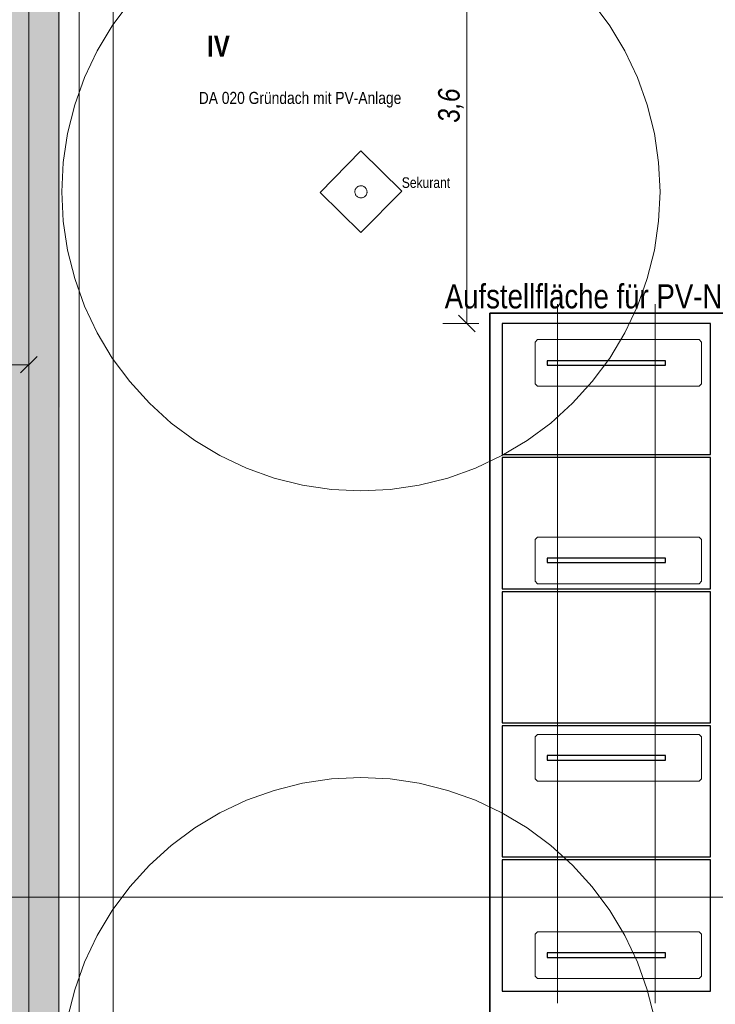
# Model space of a CAD drawing. Extents: x -620 to 300, y 62 to 1112.
# Tile 12 of 45: x -466 to -349, y 592 to 756. Entities that reach past the tile are written whole.
import ezdxf
from ezdxf.lldxf.tags import DXFTag

# ---------------------------------------------------------------- set-up
doc = ezdxf.new("R2010")
doc.units = 0
doc.layers.get('0').update_dxf_attribs({"lineweight": 13})
for name, color, linetype, lineweight, true_color in [('30 -36 Dächer- 3 Dachbeläge', 9, 'Continuous', 15, 0x808080), ('30 -36 Dächer- 3 Dachbeläge Gründach', 9, 'Continuous', 9, 0x808080), ('70 -72 Beschriftung- 1 Beschriftung allgemein', 7, 'Continuous', 9, 0xff6633), ('E_ST_Fangeinrichtung_Bem', 1, 'Continuous', 13, 0xff0000), ('E_ST_Tragsystem', 7, 'Continuous', 18, 0x006666), ('iwb_Layout BA_Markierung', 7, 'Continuous', 9, 0xbadcdc), ('Modules', 7, 'Continuous', 25, 0xffa500)]:
    doc.layers.add(name, color=color, linetype=linetype, lineweight=lineweight, true_color=true_color)
for name, color, linetype, lineweight in [('30 -36 Dächer- 9 Sonstiges zur KG360', 7, 'grob-A06DNCB3MF', 9), ('3_Solarbase', 7, 'Continuous', 25), ('70 -71 Achsen- 1 Gebäudeachsen', 7, 'STRICHPUNKT2-A06DNCB4MF', 18), ('70 -72 Beschriftung- 5 Höhenkoten', 7, 'Continuous', 15), ('E_PV_Aufstellzone', 7, 'grob', 35), ('Keine', 7, 'Continuous', 9)]:
    doc.layers.add(name, color=color, linetype=linetype, lineweight=lineweight)
doc.styles.get("Standard").update_dxf_attribs({"font": 'ARIALN.TTF'})
tags = doc.linetypes.add('grob', pattern=[14, 3, -8, 3]).pattern_tags.tags
tags[8:9] = [DXFTag(74, 4), DXFTag(75, 0), DXFTag(340, '0'), DXFTag(46, 0.0), DXFTag(50, 0.0), DXFTag(44, 0.0), DXFTag(45, 0.0)]
tags[6:7] = [DXFTag(74, 4), DXFTag(75, 0), DXFTag(340, '0'), DXFTag(46, 0.0), DXFTag(50, 0.0), DXFTag(44, 0.0), DXFTag(45, 0.0)]
tags[4:5] = [DXFTag(74, 4), DXFTag(75, 0), DXFTag(340, '0'), DXFTag(46, 0.0), DXFTag(50, 0.0), DXFTag(44, 0.0), DXFTag(45, 0.0)]
tags = doc.linetypes.add('grob-A06DNCB3MF', pattern=[14, 3, -8, 3]).pattern_tags.tags
tags[8:9] = [DXFTag(74, 4), DXFTag(75, 0), DXFTag(340, '0'), DXFTag(46, 0.0), DXFTag(50, 0.0), DXFTag(44, 0.0), DXFTag(45, 0.0)]
tags[6:7] = [DXFTag(74, 4), DXFTag(75, 0), DXFTag(340, '0'), DXFTag(46, 0.0), DXFTag(50, 0.0), DXFTag(44, 0.0), DXFTag(45, 0.0)]
tags[4:5] = [DXFTag(74, 4), DXFTag(75, 0), DXFTag(340, '0'), DXFTag(46, 0.0), DXFTag(50, 0.0), DXFTag(44, 0.0), DXFTag(45, 0.0)]
tags = doc.linetypes.add('STRICHPUNKT2-A06DNCB4MF', pattern=[12.7, 6.35, -3.175, 0, -3.175]).pattern_tags.tags
tags[10:11] = [DXFTag(74, 4), DXFTag(75, 0), DXFTag(340, '0'), DXFTag(46, 0.0), DXFTag(50, 0.0), DXFTag(44, 0.0), DXFTag(45, 0.0)]
tags[8:9] = [DXFTag(74, 4), DXFTag(75, 0), DXFTag(340, '0'), DXFTag(46, 0.0), DXFTag(50, 0.0), DXFTag(44, 0.0), DXFTag(45, 0.0)]
tags[6:7] = [DXFTag(74, 4), DXFTag(75, 0), DXFTag(340, '0'), DXFTag(46, 0.0), DXFTag(50, 0.0), DXFTag(44, 0.0), DXFTag(45, 0.0)]
tags[4:5] = [DXFTag(74, 4), DXFTag(75, 0), DXFTag(340, '0'), DXFTag(46, 0.0), DXFTag(50, 0.0), DXFTag(44, 0.0), DXFTag(45, 0.0)]

# ---------------------------------------------------------------- blocks, each defined once
blk = doc.blocks.new('Polygon-A06DNCAVMF')
at = {"color": 0, "linetype": 'ByBlock', "lineweight": -2, "ltscale": 0.13}
blk.add_solid([(-458.9, 86.61), (-538.63, 86.4), (-458.74, 1083.81), (-538.63, 1083.81)], dxfattribs=at)
blk = doc.blocks.new('Referenz-A06DNCB5MF')
at = {"layer": '30 -36 Dächer- 3 Dachbeläge', "color": 0, "linetype": 'Continuous', "ltscale": 0.15}
for p, q in [((-463.98, 376.05), (-463.98, 782.85)), ((-458.98, 767.25), (-458.98, 381.05))]:
    blk.add_line(p, q, dxfattribs=at)
at = {"layer": '30 -36 Dächer- 3 Dachbeläge', "color": 0, "linetype": 'Continuous', "lineweight": 9, "ltscale": 0.13}
for p, q in [((-458.98, 777.85), (-458.98, 381.05)), ((-449.88, 390.15), (-449.88, 768.75))]:
    blk.add_line(p, q, dxfattribs=at)
at = {"layer": '30 -36 Dächer- 3 Dachbeläge', "color": 0, "lineweight": 9}
blk.add_line((-463.98, 763.65), (-463.98, 376.05), dxfattribs=at)
at = {"layer": '30 -36 Dächer- 3 Dachbeläge', "color": 0, "linetype": 'Continuous', "lineweight": 0, "ltscale": 0.13}
for points in [[(-463.98, 782.85), (-458.98, 777.85), (-463.98, 376.05)], [(-458.98, 777.85), (-463.98, 376.05), (-458.98, 381.05)]]:
    blk.add_solid(points, dxfattribs=at)
at = {"layer": '30 -36 Dächer- 3 Dachbeläge Gründach', "color": 0, "linetype": 'Continuous', "ltscale": 0.13}
blk.add_line((-449.88, 768.75), (-449.88, 390.15), dxfattribs=at)
at = {"layer": '30 -36 Dächer- 9 Sonstiges zur KG360', "color": 0, "linetype": 'grob-A06DNCB3MF', "lineweight": 5, "ltscale": 0.13}
for p, q in [((-450.05, 755.13), (-447.13, 759.07)), ((-369.83, 759.07), (-366.9, 755.13)), ((-452.57, 750.92), (-450.05, 755.13)), ((-366.9, 755.13), (-364.38, 750.92)), ((-454.67, 746.49), (-452.57, 750.92)), ((-364.38, 750.92), (-362.28, 746.49)), ((-456.32, 741.87), (-454.67, 746.49)), ((-362.28, 746.49), (-360.63, 741.87)), ((-457.52, 737.11), (-456.32, 741.87)), ((-360.63, 741.87), (-359.44, 737.11)), ((-458.24, 732.25), (-457.52, 737.11)), ((-359.44, 737.11), (-358.72, 732.25)), ((-458.48, 727.35), (-458.24, 732.25)), ((-358.72, 732.25), (-358.48, 727.35)), ((-458.24, 722.45), (-458.48, 727.35)), ((-358.48, 727.35), (-358.72, 722.45)), ((-457.52, 717.6), (-458.24, 722.45)), ((-358.72, 722.45), (-359.44, 717.6)), ((-456.32, 712.84), (-457.52, 717.6)), ((-359.44, 717.6), (-360.63, 712.84)), ((-454.67, 708.22), (-456.32, 712.84)), ((-360.63, 712.84), (-362.28, 708.22)), ((-452.57, 703.78), (-454.67, 708.22)), ((-362.28, 708.22), (-364.38, 703.78)), ((-450.05, 699.57), (-452.57, 703.78)), ((-364.38, 703.78), (-366.9, 699.57)), ((-447.13, 695.63), (-450.05, 699.57)), ((-366.9, 699.57), (-369.83, 695.63)), ((-443.83, 692), (-447.13, 695.63)), ((-369.83, 695.63), (-373.12, 692)), ((-440.2, 688.7), (-443.83, 692)), ((-373.12, 692), (-376.76, 688.7)), ((-436.26, 685.78), (-440.2, 688.7)), ((-376.76, 688.7), (-380.7, 685.78)), ((-432.05, 683.26), (-436.26, 685.78)), ((-380.7, 685.78), (-384.91, 683.26)), ((-427.61, 681.16), (-432.05, 683.26)), ((-384.91, 683.26), (-389.34, 681.16)), ((-422.99, 679.51), (-427.61, 681.16)), ((-389.34, 681.16), (-393.96, 679.51)), ((-418.23, 678.31), (-422.99, 679.51)), ((-413.38, 677.59), (-418.23, 678.31)), ((-398.72, 678.31), (-403.58, 677.59)), ((-393.96, 679.51), (-398.72, 678.31)), ((-408.48, 677.35), (-413.38, 677.59)), ((-403.58, 677.59), (-408.48, 677.35)), ((-418.23, 628.49), (-413.38, 629.21)), ((-413.38, 629.21), (-408.48, 629.45)), ((-408.48, 629.45), (-403.58, 629.21)), ((-403.58, 629.21), (-398.72, 628.49)), ((-427.61, 625.65), (-422.99, 627.3)), ((-422.99, 627.3), (-418.23, 628.49)), ((-398.72, 628.49), (-393.96, 627.3)), ((-393.96, 627.3), (-389.34, 625.65)), ((-432.05, 623.55), (-427.61, 625.65)), ((-389.34, 625.65), (-384.91, 623.55)), ((-436.26, 621.03), (-432.05, 623.55)), ((-384.91, 623.55), (-380.7, 621.03)), ((-440.2, 618.1), (-436.26, 621.03)), ((-380.7, 621.03), (-376.76, 618.1)), ((-443.83, 614.81), (-440.2, 618.1)), ((-376.76, 618.1), (-373.12, 614.81)), ((-447.13, 611.17), (-443.83, 614.81)), ((-373.12, 614.81), (-369.83, 611.17)), ((-450.05, 607.23), (-447.13, 611.17)), ((-369.83, 611.17), (-366.9, 607.23)), ((-452.57, 603.02), (-450.05, 607.23)), ((-366.9, 607.23), (-364.38, 603.02)), ((-454.67, 598.59), (-452.57, 603.02)), ((-364.38, 603.02), (-362.28, 598.59)), ((-456.32, 593.97), (-454.67, 598.59)), ((-362.28, 598.59), (-360.63, 593.97)), ((-457.52, 589.21), (-456.32, 593.97)), ((-360.63, 593.97), (-359.44, 589.21))]:
    blk.add_line(p, q, dxfattribs=at)
at = {"layer": '30 -36 Dächer- 9 Sonstiges zur KG360', "color": 0, "linetype": 'grob-A06DNCB3MF', "ltscale": 0.13}
for p, q in [((-415.3, 727.27), (-408.48, 734.18)), ((-408.48, 734.18), (-401.65, 727.44)), ((-408.48, 720.53), (-415.3, 727.27)), ((-401.65, 727.44), (-408.48, 720.53))]:
    blk.add_line(p, q, dxfattribs=at)
at = {"layer": '30 -36 Dächer- 9 Sonstiges zur KG360', "color": 0, "linetype": 'Continuous', "ltscale": 0.13}
for p, q in [((-409.49, 727.44), (-409.48, 727.54)), ((-409.48, 727.54), (-409.45, 727.64)), ((-409.45, 727.64), (-409.42, 727.73)), ((-409.42, 727.73), (-409.38, 727.82)), ((-409.38, 727.82), (-409.33, 727.91)), ((-409.33, 727.91), (-409.27, 727.99)), ((-409.27, 727.99), (-409.2, 728.06)), ((-409.2, 728.06), (-409.13, 728.13)), ((-409.13, 728.13), (-409.05, 728.19)), ((-409.05, 728.19), (-408.97, 728.24)), ((-408.97, 728.24), (-408.88, 728.29)), ((-408.88, 728.29), (-408.78, 728.32)), ((-408.78, 728.32), (-408.69, 728.35)), ((-408.69, 728.35), (-408.59, 728.36)), ((-408.59, 728.36), (-408.49, 728.37)), ((-408.49, 728.37), (-408.39, 728.37)), ((-408.39, 728.37), (-408.29, 728.35)), ((-408.29, 728.35), (-408.19, 728.33)), ((-408.19, 728.33), (-408.1, 728.3)), ((-408.1, 728.3), (-408.01, 728.26)), ((-408.01, 728.26), (-407.92, 728.21)), ((-407.92, 728.21), (-407.84, 728.15)), ((-407.84, 728.15), (-407.77, 728.08)), ((-407.77, 728.08), (-407.7, 728.01)), ((-407.7, 728.01), (-407.64, 727.93)), ((-407.64, 727.93), (-407.59, 727.84)), ((-407.59, 727.84), (-407.54, 727.75)), ((-407.54, 727.75), (-407.51, 727.66)), ((-407.51, 727.66), (-407.48, 727.56)), ((-407.48, 727.56), (-407.47, 727.47)), ((-409.49, 727.34), (-409.49, 727.44)), ((-409.49, 727.24), (-409.49, 727.34)), ((-409.47, 727.14), (-409.49, 727.24)), ((-409.45, 727.05), (-409.47, 727.14)), ((-409.41, 726.95), (-409.45, 727.05)), ((-409.37, 726.86), (-409.41, 726.95)), ((-409.31, 726.78), (-409.37, 726.86)), ((-409.25, 726.7), (-409.31, 726.78)), ((-409.19, 726.63), (-409.25, 726.7)), ((-409.11, 726.56), (-409.19, 726.63)), ((-409.03, 726.5), (-409.11, 726.56)), ((-408.94, 726.45), (-409.03, 726.5)), ((-408.85, 726.41), (-408.94, 726.45)), ((-408.76, 726.38), (-408.85, 726.41)), ((-408.66, 726.35), (-408.76, 726.38)), ((-408.56, 726.34), (-408.66, 726.35)), ((-408.46, 726.34), (-408.56, 726.34)), ((-408.36, 726.34), (-408.46, 726.34)), ((-408.27, 726.36), (-408.36, 726.34)), ((-408.17, 726.38), (-408.27, 726.36)), ((-408.08, 726.42), (-408.17, 726.38)), ((-407.99, 726.46), (-408.08, 726.42)), ((-407.9, 726.52), (-407.99, 726.46)), ((-407.82, 726.58), (-407.9, 726.52)), ((-407.75, 726.64), (-407.82, 726.58)), ((-407.68, 726.72), (-407.75, 726.64)), ((-407.62, 726.8), (-407.68, 726.72)), ((-407.57, 726.89), (-407.62, 726.8)), ((-407.53, 726.98), (-407.57, 726.89)), ((-407.5, 727.07), (-407.53, 726.98)), ((-407.48, 727.17), (-407.5, 727.07)), ((-407.46, 727.27), (-407.48, 727.17)), ((-407.47, 727.47), (-407.46, 727.37)), ((-407.46, 727.37), (-407.46, 727.27))]:
    blk.add_line(p, q, dxfattribs=at)
at = {"layer": '70 -71 Achsen- 1 Gebäudeachsen', "color": 0, "linetype": 'STRICHPUNKT2-A06DNCB4MF', "ltscale": 0.18}
for p, q in [((-455.58, 1084.39), (-455.58, 84.95)), ((-538.63, 609.45), (76.59, 609.45))]:
    blk.add_line(p, q, dxfattribs=at)
at = {"layer": '30 -36 Dächer- 9 Sonstiges zur KG360', "color": 0, "linetype": 'grob-A06DNCB3MF', "ltscale": 0.13, "insert": (-401.65, 729.78), "char_height": 1.7621, "attachment_point": 1}
blk.add_mtext('{\\fArial Narrow;Sekurant}', dxfattribs=at)
at = {"layer": '70 -72 Beschriftung- 1 Beschriftung allgemein', "color": 0, "linetype": 'Continuous', "ltscale": 0.13, "insert": (-434.2, 753.47), "char_height": 3.5241, "attachment_point": 1, "rotation": 0}
blk.add_mtext('{\\fArial Narrow|b1|i0;IV}', dxfattribs=at)
at = {"layer": '70 -72 Beschriftung- 5 Höhenkoten', "color": 0, "linetype": 'Continuous', "ltscale": 0.15, "insert": (-435.58, 744.06), "char_height": 2.0138, "attachment_point": 1}
blk.add_mtext('{\\fArial Narrow;DA 020 Gründach mit PV-Anlage}', dxfattribs=at)
at = {"layer": 'Keine', "color": 0, "linetype": 'Continuous', "ltscale": 0.13, "insert": (-394.48, 711.9), "char_height": 4.0275, "attachment_point": 1}
blk.add_mtext('{\\fArial Narrow;Aufstellfläche für PV-Nutzung}', dxfattribs=at)
blk = doc.blocks.new('Blockreferenz-A06DNCCDMF')
at = {"layer": '3_Solarbase', "color": 0}
for p, q in [((-357.56, 633.13), (-377.36, 633.13)), ((-377.36, 633.13), (-377.36, 632.37)), ((-377.36, 632.37), (-357.56, 632.37)), ((-357.56, 632.37), (-357.56, 633.13))]:
    blk.add_line(p, q, dxfattribs=at)
blk = doc.blocks.new('Blockreferenz-A06DNCCFMF')
at = {"layer": 'Modules'}
for p, q in [((-350.03, 615.67), (-384.89, 615.67)), ((-384.89, 615.67), (-384.89, 593.75)), ((-350.03, 593.75), (-350.03, 615.67)), ((-384.89, 593.75), (-350.03, 593.75))]:
    blk.add_line(p, q, dxfattribs=at)
blk = doc.blocks.new('Blockreferenz-A06DNCCRMF')
at = {"color": 96, "lineweight": -2, "true_color": 0x008000}
for p, q in [((-379.35, 669.25), (-378.95, 669.65)), ((-379.35, 662.25), (-379.35, 669.25)), ((-378.95, 669.65), (-351.95, 669.65)), ((-351.95, 669.65), (-351.55, 669.25)), ((-351.55, 669.25), (-351.55, 662.25)), ((-378.95, 661.85), (-379.35, 662.25)), ((-351.95, 661.85), (-378.95, 661.85)), ((-351.55, 662.25), (-351.95, 661.85))]:
    blk.add_line(p, q, dxfattribs=at)
blk = doc.blocks.new('Blockreferenz-A06DNCD1MF')
at = {"layer": '3_Solarbase', "color": 0}
for p, q in [((-357.56, 600.13), (-377.36, 600.13)), ((-377.36, 600.13), (-377.36, 599.37)), ((-377.36, 599.37), (-357.56, 599.37)), ((-357.56, 599.37), (-357.56, 600.13))]:
    blk.add_line(p, q, dxfattribs=at)
blk = doc.blocks.new('Blockreferenz-A06DNCDVMF')
at = {"layer": '3_Solarbase', "color": 0}
for p, q in [((-357.56, 666.13), (-377.36, 666.13)), ((-377.36, 666.13), (-377.36, 665.37)), ((-377.36, 665.37), (-357.56, 665.37)), ((-357.56, 665.37), (-357.56, 666.13))]:
    blk.add_line(p, q, dxfattribs=at)
blk = doc.blocks.new('Blockreferenz-A06DNCDXMF')
at = {"layer": '3_Solarbase', "color": 0}
for p, q in [((-357.56, 633.13), (-377.36, 633.13)), ((-377.36, 633.13), (-377.36, 632.37)), ((-377.36, 632.37), (-357.56, 632.37)), ((-357.56, 632.37), (-357.56, 633.13))]:
    blk.add_line(p, q, dxfattribs=at)
blk = doc.blocks.new('Blockreferenz-A06DNCE5MF')
at = {"color": 96, "lineweight": -2, "true_color": 0x008000}
for p, q in [((-379.35, 636.25), (-378.95, 636.65)), ((-379.35, 629.25), (-379.35, 636.25)), ((-378.95, 636.65), (-351.95, 636.65)), ((-351.95, 636.65), (-351.55, 636.25)), ((-351.55, 636.25), (-351.55, 629.25)), ((-378.95, 628.85), (-379.35, 629.25)), ((-351.95, 628.85), (-378.95, 628.85)), ((-351.55, 629.25), (-351.95, 628.85))]:
    blk.add_line(p, q, dxfattribs=at)
blk = doc.blocks.new('Blockreferenz-A06DNCELMF')
at = {"layer": '3_Solarbase', "color": 0}
for p, q in [((-357.56, 666.13), (-377.36, 666.13)), ((-377.36, 666.13), (-377.36, 665.37)), ((-377.36, 665.37), (-357.56, 665.37)), ((-357.56, 665.37), (-357.56, 666.13))]:
    blk.add_line(p, q, dxfattribs=at)
blk = doc.blocks.new('Blockreferenz-A06DNCENMF')
at = {"layer": '3_Solarbase', "color": 0}
for p, q in [((-357.56, 699.13), (-377.36, 699.13)), ((-377.36, 699.13), (-377.36, 698.37)), ((-377.36, 698.37), (-357.56, 698.37)), ((-357.56, 698.37), (-357.56, 699.13))]:
    blk.add_line(p, q, dxfattribs=at)
blk = doc.blocks.new('Blockreferenz-A06DNCF1MF')
at = {"layer": 'Modules'}
for p, q in [((-350.03, 638.09), (-384.89, 638.09)), ((-384.89, 638.09), (-384.89, 616.17)), ((-350.03, 616.17), (-350.03, 638.09)), ((-384.89, 616.17), (-350.03, 616.17))]:
    blk.add_line(p, q, dxfattribs=at)
blk = doc.blocks.new('Blockreferenz-A06DNCF9MF')
at = {"layer": '3_Solarbase', "color": 0}
for p, q in [((-357.56, 699.13), (-377.36, 699.13)), ((-377.36, 699.13), (-377.36, 698.37)), ((-377.36, 698.37), (-357.56, 698.37)), ((-357.56, 698.37), (-357.56, 699.13))]:
    blk.add_line(p, q, dxfattribs=at)
blk = doc.blocks.new('Blockreferenz-A06DNCG1MF')
at = {"layer": 'Modules'}
for p, q in [((-350.03, 660.51), (-384.89, 660.51)), ((-384.89, 660.51), (-384.89, 638.59)), ((-350.03, 638.59), (-350.03, 660.51)), ((-384.89, 638.59), (-350.03, 638.59))]:
    blk.add_line(p, q, dxfattribs=at)
blk = doc.blocks.new('Blockreferenz-A06DNCG9MF')
at = {"layer": 'Modules'}
for p, q in [((-350.03, 682.93), (-384.89, 682.93)), ((-384.89, 682.93), (-384.89, 661.01)), ((-350.03, 661.01), (-350.03, 682.93)), ((-384.89, 661.01), (-350.03, 661.01))]:
    blk.add_line(p, q, dxfattribs=at)
blk = doc.blocks.new('Blockreferenz-A06DNCGVMF')
at = {"layer": '3_Solarbase', "color": 0}
for p, q in [((-357.56, 600.13), (-377.36, 600.13)), ((-377.36, 600.13), (-377.36, 599.37)), ((-377.36, 599.37), (-357.56, 599.37)), ((-357.56, 599.37), (-357.56, 600.13))]:
    blk.add_line(p, q, dxfattribs=at)
blk = doc.blocks.new('Blockreferenz-A06DNCGZMF')
at = {"color": 96, "lineweight": -2, "true_color": 0x008000}
for p, q in [((-379.35, 702.25), (-378.95, 702.65)), ((-379.35, 695.25), (-379.35, 702.25)), ((-378.95, 702.65), (-351.95, 702.65)), ((-351.95, 702.65), (-351.55, 702.25)), ((-351.55, 702.25), (-351.55, 695.25)), ((-378.95, 694.85), (-379.35, 695.25)), ((-351.95, 694.85), (-378.95, 694.85)), ((-351.55, 695.25), (-351.95, 694.85))]:
    blk.add_line(p, q, dxfattribs=at)
blk = doc.blocks.new('Blockreferenz-A06DNCHPMF')
at = {"layer": 'Modules'}
for p, q in [((-350.03, 705.35), (-384.89, 705.35)), ((-384.89, 705.35), (-384.89, 683.43)), ((-350.03, 683.43), (-350.03, 705.35)), ((-384.89, 683.43), (-350.03, 683.43))]:
    blk.add_line(p, q, dxfattribs=at)
blk = doc.blocks.new('Blockreferenz-A06DNCHRMF')
at = {"color": 96, "lineweight": -2, "true_color": 0x008000}
for p, q in [((-379.35, 603.25), (-378.95, 603.65)), ((-379.35, 596.25), (-379.35, 603.25)), ((-378.95, 603.65), (-351.95, 603.65)), ((-351.95, 603.65), (-351.55, 603.25)), ((-351.55, 603.25), (-351.55, 596.25)), ((-378.95, 595.85), (-379.35, 596.25)), ((-351.95, 595.85), (-378.95, 595.85)), ((-351.55, 596.25), (-351.95, 595.85))]:
    blk.add_line(p, q, dxfattribs=at)
blk = doc.blocks.new('Polygon-A06DNCU9MF')
at = {"color": 0, "linetype": 'ByBlock', "lineweight": -2, "ltscale": 0.7}
for p, q in [((-386.96, 450.81), (-386.96, 707.08)), ((-386.96, 707.08), (-56.96, 707.08))]:
    blk.add_line(p, q, dxfattribs=at)
blk = doc.blocks.new('Maß-A06DNCUBMF')
at = {"color": 0, "linetype": 'ByBlock', "lineweight": -2, "ltscale": 0.13}
for p, q in [((-463.98, 696.45), (-463.98, 702.45)), ((-527.14, 699.83), (-529.9, 697.07)), ((-528.52, 700.45), (-528.52, 694.45)), ((-462.6, 699.83), (-465.36, 697.07)), ((-538.63, 698.45), (-463.98, 698.45))]:
    blk.add_line(p, q, dxfattribs=at)
at = {"color": 0, "linetype": 'ByBlock', "lineweight": -2, "ltscale": 0.13, "insert": (-498.92, 703.25), "char_height": 3.6, "attachment_point": 1}
blk.add_mtext('{\\fArial Narrow|b0|i1;3,2}', dxfattribs=at)
blk = doc.blocks.new('Maß-A06DNCUFMF')
at = {"color": 0, "linetype": 'ByBlock', "lineweight": -2, "ltscale": 0.13}
for p, q in [((-392.16, 779.23), (-389.4, 776.47)), ((-388.78, 777.85), (-394.78, 777.85)), ((-390.78, 705.35), (-390.78, 777.85)), ((-392.16, 706.72), (-389.4, 703.97)), ((-388.78, 705.35), (-394.78, 705.35))]:
    blk.add_line(p, q, dxfattribs=at)
at = {"color": 0, "linetype": 'ByBlock', "lineweight": -2, "ltscale": 0.13, "insert": (-395.58, 738.91), "char_height": 3.6, "attachment_point": 1, "rotation": 90}
blk.add_mtext('{\\fArial Narrow|b0|i1;3,6}', dxfattribs=at)

msp = doc.modelspace()

# ---------------------------------------------------------------- linework, layer by layer
at = {"layer": 'E_ST_Tragsystem', "color": 1, "ltscale": 0.18, "true_color": 0xff0000}
for p, q in [((-375.61, 612.55), (-375.61, 708.55)), ((-359.3, 612.55), (-359.3, 708.55)), ((-375.61, 591.75), (-375.61, 687.75)), ((-359.3, 591.75), (-359.3, 687.75))]:
    msp.add_line(p, q, dxfattribs=at)

# ---------------------------------------------------------------- block references
at = {"color": 8, "lineweight": 13, "ltscale": 0.13, "true_color": 0x808080}
msp.add_blockref('Referenz-A06DNCB5MF', (0, 0), dxfattribs=at)
at = {"layer": 'E_PV_Aufstellzone', "ltscale": 0.7}
msp.add_blockref('Polygon-A06DNCU9MF', (0, 0), dxfattribs=at)
at = {"layer": 'E_ST_Fangeinrichtung_Bem', "color": 231, "ltscale": 0.13, "true_color": 0xff80c0}
for name in ['Maß-A06DNCUFMF', 'Maß-A06DNCUBMF']:
    msp.add_blockref(name, (0, 0), dxfattribs=at)
at = {"layer": 'E_ST_Tragsystem', "color": 7, "ltscale": 0.18, "true_color": 0xffffff}
for name in ['Blockreferenz-A06DNCHPMF', 'Blockreferenz-A06DNCG9MF', 'Blockreferenz-A06DNCG1MF', 'Blockreferenz-A06DNCCFMF']:
    msp.add_blockref(name, (0, 0), dxfattribs=at)
at = {"layer": 'E_ST_Tragsystem', "color": 0, "ltscale": 0.18}
for name in ['Blockreferenz-A06DNCGZMF', 'Blockreferenz-A06DNCCRMF', 'Blockreferenz-A06DNCF1MF', 'Blockreferenz-A06DNCE5MF', 'Blockreferenz-A06DNCHRMF']:
    msp.add_blockref(name, (0, 0), dxfattribs=at)
at = {"layer": 'E_ST_Tragsystem', "color": 5, "ltscale": 0.18, "true_color": 0x0000ff}
for name in ['Blockreferenz-A06DNCENMF', 'Blockreferenz-A06DNCF9MF', 'Blockreferenz-A06DNCDVMF', 'Blockreferenz-A06DNCELMF', 'Blockreferenz-A06DNCCDMF', 'Blockreferenz-A06DNCDXMF', 'Blockreferenz-A06DNCD1MF', 'Blockreferenz-A06DNCGVMF']:
    msp.add_blockref(name, (0, 0), dxfattribs=at)
at = {"layer": 'iwb_Layout BA_Markierung', "ltscale": 0.13}
msp.add_blockref('Polygon-A06DNCAVMF', (0, 0), dxfattribs=at)

doc.saveas('drawing.dxf')
